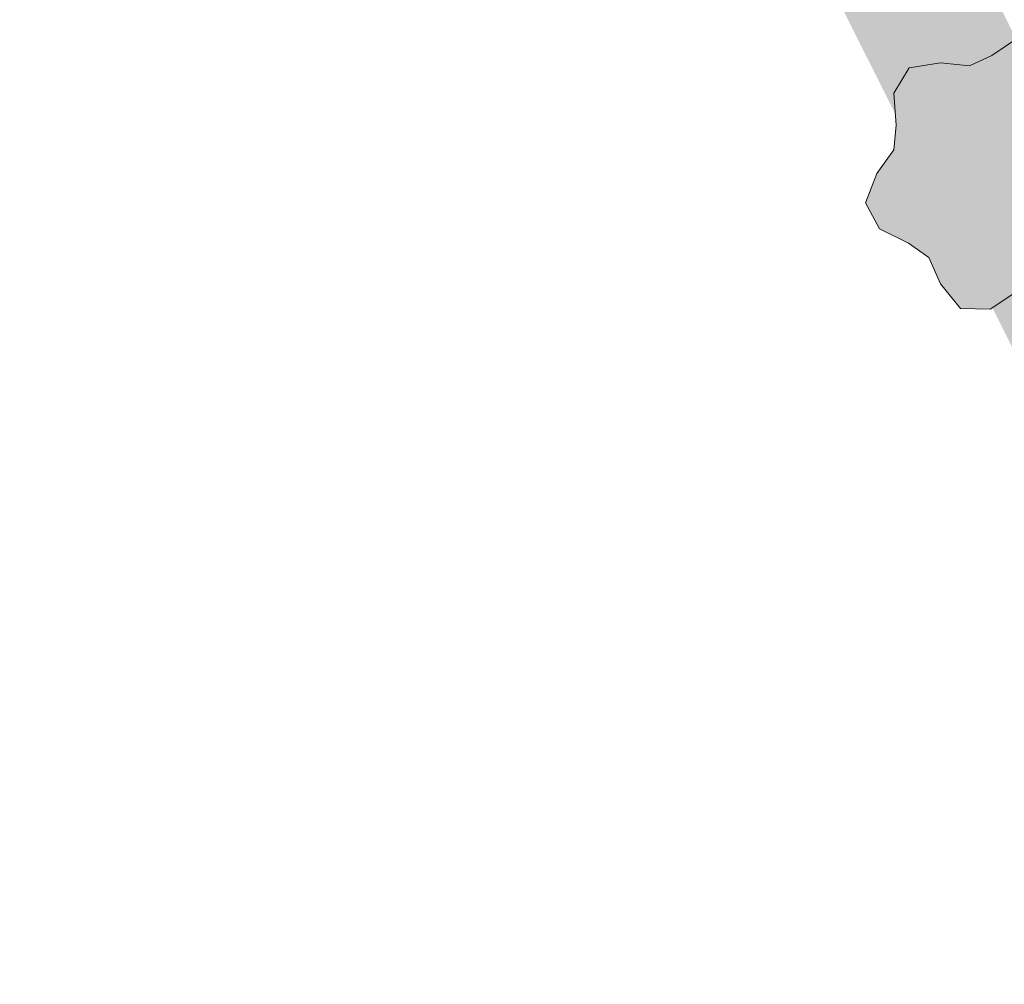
# Model space of a CAD drawing. Extents: x 306008 to 307050, y 9156110 to 9156581.
# Tile 196 of 256: x 306087.71 to 306091.18, y 9156398.07 to 9156401.47. Entities that reach past the tile are written whole.
import ezdxf

# ---------------------------------------------------------------- set-up
doc = ezdxf.new("R2010")
doc.units = 0
doc.layers.add('D32_JLN_PAGAR_HIJAU', color=7, linetype='Continuous')

msp = doc.modelspace()

# ---------------------------------------------------------------- hatches: boundary and pattern name
at = {"layer": 'D32_JLN_PAGAR_HIJAU', "true_color": 0x78aa60}
h = msp.add_hatch(color=7, dxfattribs=at)
h.dxf.hatch_style = 1
h.paths.add_polyline_path([(306112.3694, 9156365.7231), (306112.0702, 9156365.9024), (306111.7919, 9156366.1127), (306108.135, 9156369.1977), (306107.9334, 9156369.3829), (306107.7481, 9156369.5843), (306107.5804, 9156369.8007), (306104.0723, 9156374.743), (306103.9366, 9156374.9505), (306103.8172, 9156375.1677), (306086.0128, 9156410.6861), (306085.9204, 9156410.8873), (306071.8442, 9156444.5052), (306071.8046, 9156444.6044), (306062.1135, 9156470.069), (306062.0506, 9156470.25), (306055.68, 9156490.5088), (306055.6204, 9156490.7239), (306047.8909, 9156522.8704), (306034.623, 9156559.9878), (306034.5096, 9156560.382), (306032.0667, 9156571.4617), (306032.1148, 9156571.3859), (306032.1455, 9156571.3343), (306032.2572, 9156571.1295), (306032.2882, 9156571.0669), (306032.3578, 9156570.9159), (306032.4386, 9156570.7272), (306032.4388, 9156570.7268), (306032.4499, 9156570.7022), (306032.45, 9156570.7019), (306032.5584, 9156570.4725), (306032.6588, 9156570.1892), (306032.7402, 9156569.9169), (306032.7402, 9156569.9166), (306032.7464, 9156569.8971), (306032.7465, 9156569.8965), (306032.7553, 9156569.8714), (306032.7554, 9156569.8711), (306032.9098, 9156569.4467), (306032.9099, 9156569.4465), (306032.9168, 9156569.4281), (306032.917, 9156569.4277), (306032.9241, 9156569.4101), (306032.9242, 9156569.4098), (306033.0864, 9156569.0219), (306033.1597, 9156568.8267), (306034.9979, 9156560.4896), (306035.0938, 9156560.1561), (306048.3707, 9156523.0134), (306056.1065, 9156490.8408), (306056.1569, 9156490.6587), (306062.5276, 9156470.4), (306062.5808, 9156470.2468), (306072.2719, 9156444.7823), (306072.3054, 9156444.6983), (306086.3816, 9156411.0804), (306086.4598, 9156410.9102), (306104.2642, 9156375.3918), (306104.3652, 9156375.208), (306104.4801, 9156375.0324), (306107.9881, 9156370.0901), (306108.13, 9156369.907), (306108.2868, 9156369.7365), (306108.4574, 9156369.5799), (306112.1143, 9156366.4949), (306112.3498, 9156366.3169), (306112.603, 9156366.1652), (306112.871, 9156366.0416), (306120.4746, 9156363.0166), (306120.8557, 9156363.9744), (306120.2898, 9156362.552), (306112.6861, 9156365.577)])
at = {"layer": 'D32_JLN_PAGAR_HIJAU', "true_color": 0x568c46}
h = msp.add_hatch(color=7, dxfattribs=at)
h.dxf.hatch_style = 1
h.paths.add_polyline_path([(306091.6341, 9156400.9277), (306091.6745, 9156401.032), (306091.6241, 9156401.1237), (306091.5224, 9156401.1736), (306091.4508, 9156401.224), (306091.4091, 9156401.3174), (306091.339, 9156401.4045), (306091.2344, 9156401.4068), (306091.1403, 9156401.3437), (306091.0609, 9156401.3069), (306090.9591, 9156401.3174), (306090.8486, 9156401.3003), (306090.7943, 9156401.2109), (306090.802, 9156401.0978), (306090.7941, 9156401.0106), (306090.7341, 9156400.9277), (306090.6937, 9156400.8235), (306090.744, 9156400.7318), (306090.8457, 9156400.6819), (306090.9173, 9156400.6315), (306090.9591, 9156400.538), (306091.0291, 9156400.4509), (306091.1337, 9156400.4486), (306091.2278, 9156400.5118), (306091.3072, 9156400.5486), (306091.4091, 9156400.538), (306091.5195, 9156400.5551), (306091.5738, 9156400.6446), (306091.5662, 9156400.7576), (306091.574, 9156400.8448)])

# ---------------------------------------------------------------- linework, layer by layer
at = {"layer": 'D32_JLN_PAGAR_HIJAU', "lineweight": 9, "true_color": 0x3c6432}
msp.add_lwpolyline([(306091.2344, 9156401.4068), (306091.1403, 9156401.3437), (306091.0609, 9156401.3069), (306090.9591, 9156401.3174), (306090.8486, 9156401.3003), (306090.7943, 9156401.2109), (306090.802, 9156401.0978), (306090.7941, 9156401.0106), (306090.7341, 9156400.9277), (306090.6937, 9156400.8235), (306090.744, 9156400.7318), (306090.8457, 9156400.6819), (306090.9173, 9156400.6315), (306090.9591, 9156400.538), (306091.0291, 9156400.4509), (306091.1337, 9156400.4486), (306091.2278, 9156400.5118)], dxfattribs=at)

doc.saveas('drawing.dxf')
